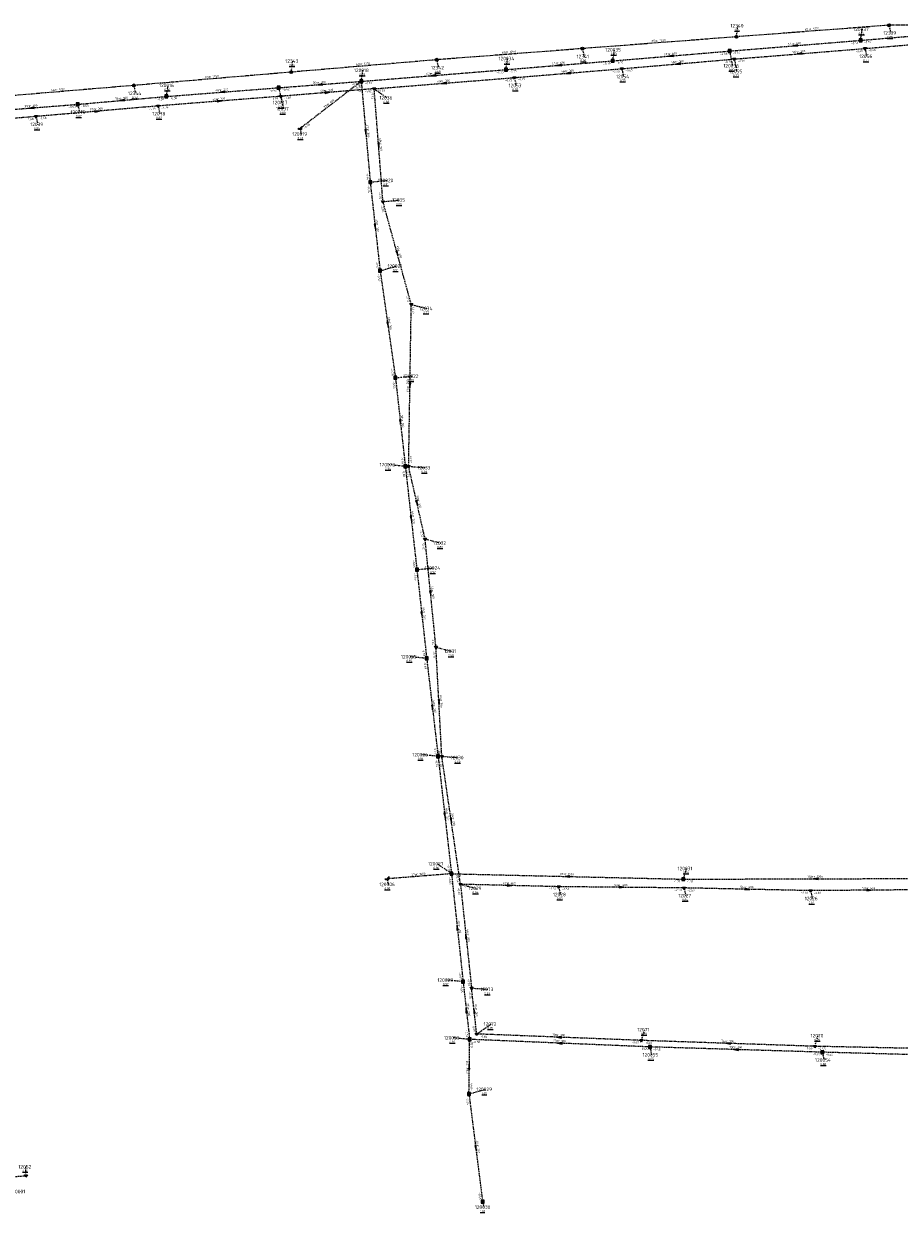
# Model space of a CAD drawing. Extents: x 188323 to 208361, y 565368 to 574910.
# Tile 74 of 256: x 199667 to 200038, y 569445 to 569950. Entities that reach past the tile are written whole.
import ezdxf

# ---------------------------------------------------------------- set-up
doc = ezdxf.new("R2010")
doc.units = 0
for name, pattern in [('CENTER', [2, 1.25, -0.25, 0.25, -0.25]), ('DASHDOT', [1, 0.5, -0.25, 0, -0.25]), ('DASHED', [0.75, 0.5, -0.25])]:
    doc.linetypes.add(name, pattern=pattern)
doc.layers.get('0').update_dxf_attribs({"linetype": 'CONTINUOUS'})
for name, color, linetype in [('RIO-AFM', 7, 'CONTINUOUS'), ('RIO-BOK', 7, 'CONTINUOUS'), ('RIO-KNP', 7, 'CONTINUOUS'), ('RIO-KNR', 7, 'CONTINUOUS'), ('RIO-LAG_1B', 7, 'DASHED'), ('RIO-LAG_2B', 7, 'DASHED'), ('RIO-LAG_3', 7, 'CENTER'), ('RIO-LEN', 7, 'CONTINUOUS'), ('RIO-MVD', 1, 'CONTINUOUS'), ('RIO-VRB', 6, 'DASHDOT'), ('RIO-VRH', 7, 'CONTINUOUS')]:
    doc.layers.add(name, color=color, linetype=linetype)
doc.styles.add('RIO-TXT', font='isocp.shx')

# ---------------------------------------------------------------- blocks, each defined once
blk = doc.blocks.new('L_VHR')
blk.add_lwpolyline([(-0.5, 0), (0.5, 0), (-0.5, 0.15), (-0.5, -0.15), (0.5, 0)])
blk = doc.blocks.new('K_IPR')
blk.add_lwpolyline([(-0.5, -0.5), (0.5, -0.5), (0.5, 0.5), (-0.5, 0.5)], close=True)
blk.add_solid([(-0.5, 0.5), (0.5, 0.5), (-0.5, -0.5), (0.5, -0.5)])
at = {"style": 'RIO-TXT', "flags": 1}
blk.add_attdef('KNOOPNAAM', (2, 2), '', height=1, dxfattribs=at)
blk = doc.blocks.new('K_UTB')
blk.add_lwpolyline([(0.5, 0.15), (0.5, -0.3), (-0.5, -0.3), (-0.5, 0.15), (-0.45, 0.15), (-0.45, -0.25), (0, -0.25), (0.45, -0.25), (0.45, 0.15)], close=True)
blk.add_lwpolyline([(0.85, 0.6), (0.55, 0.65), (0.614828, 0.459583), (0.850842, 0.598937)])
blk.add_arc((0.85, -0.25), 0.85, 90, 180)
at = {"style": 'RIO-TXT', "flags": 1}
blk.add_attdef('KNOOPNAAM', (2, 2), '', height=1, dxfattribs=at)
blk = doc.blocks.new('K_IPD')
blk.add_lwpolyline([(-0.496027, 0.307994), (0.503973, 0.307994), (0.003973, -0.558031)], close=True)
blk.add_solid([(-0.496027, 0.307994), (0.503973, 0.307994), (0.003973, -0.558031)])
at = {"style": 'RIO-TXT', "flags": 1}
blk.add_attdef('KNOOPNAAM', (2, 2), '', height=1, dxfattribs=at)
blk = doc.blocks.new('K_IPG')
blk.add_circle((0, 0), 0.5)
for points in [[(0, 0), (-0.5, 0), (-0.433013, 0.25)], [(0, 0), (-0.433013, -0.25), (-0.5, 0)], [(0, 0), (-0.433013, 0.25), (-0.25, 0.433013)], [(0, 0), (-0.25, -0.433013), (-0.433013, -0.25)], [(0, 0), (-0.25, 0.433013), (0, 0.5)], [(0, 0), (0, -0.5), (-0.25, -0.433013)], [(0, 0), (0, 0.5), (0.25, 0.433013)], [(0, 0), (0.25, 0.433013), (0.433013, 0.25)], [(0, 0), (0.433013, 0.25), (0.5, 0)], [(0, 0), (0.5, 0), (0.433013, -0.25)], [(0, 0), (0.433013, -0.25), (0.25, -0.433013)], [(0, 0), (0.25, -0.433013), (0, -0.5)]]:
    blk.add_solid(points)
at = {"style": 'RIO-TXT', "flags": 1}
blk.add_attdef('KNOOPNAAM', (2, 2), '', height=1, dxfattribs=at)

msp = doc.modelspace()

# ---------------------------------------------------------------- linework, layer by layer
at = {"layer": 'RIO-LAG_1B'}
for p, q in [((200021.696, 569942.528), (200063.008, 569945.984)), ((199966.096, 569937.984), (200021.696, 569942.528)), ((199871.2, 569930.112), (199916.496, 569933.824)), ((199916.496, 569933.824), (199966.096, 569937.984)), ((199809.792, 569925.12), (199871.2, 569930.112)), ((199774.8, 569922.432), (199809.792, 569925.12)), ((199809.792, 569925.12), (199783.808, 569905.088)), ((199809.792, 569925.12), (199813.6, 569882.368)), ((199689.504, 569915.392), (199727.104, 569918.72)), ((199727.104, 569918.72), (199774.8, 569922.432)), ((199650.4, 569912.32), (199689.504, 569915.392)), ((199813.6, 569882.368), (199817.792, 569844.8)), ((199817.792, 569844.8), (199824.304, 569799.424)), ((199824.304, 569799.424), (199828.496, 569761.792)), ((199828.496, 569761.792), (199833.408, 569718.016)), ((199833.408, 569718.016), (199837.568, 569680.32)), ((199837.568, 569680.32), (199842.4, 569638.784)), ((199842.4, 569638.784), (199848.096, 569588.992)), ((199848.096, 569588.992), (199820.704, 569586.816)), ((199848.096, 569588.992), (199853.024, 569543.168)), ((199848.096, 569588.992), (199946.496, 569586.688)), ((199946.496, 569586.688), (200058.896, 569587.008)), ((199853.024, 569543.168), (199855.808, 569518.72)), ((199855.504, 569495.616), (199855.808, 569518.72)), ((199932.304, 569515.52), (199855.808, 569518.72)), ((200005.504, 569513.28), (199932.304, 569515.52)), ((200096.096, 569510.784), (200005.504, 569513.28)), ((199855.504, 569495.616), (199861.296, 569449.92))]:
    msp.add_line(p, q, dxfattribs=at)
at = {"layer": 'RIO-LAG_2B'}
for p, q in [((199968.096, 569934.592), (200023.6, 569939.072)), ((200023.6, 569939.072), (200063.2, 569942.4)), ((199920.4, 569930.496), (199968.096, 569934.592)), ((199874.8, 569926.72), (199920.4, 569930.496)), ((199815.296, 569921.984), (199874.8, 569926.72)), ((199775.696, 569918.784), (199723.6, 569914.688)), ((199815.296, 569921.984), (199775.696, 569918.784)), ((199819.008, 569874.112), (199815.296, 569921.984)), ((199723.6, 569914.688), (199671.808, 569910.208)), ((199671.808, 569910.208), (199616.4, 569905.6)), ((199831.024, 569830.528), (199819.008, 569874.112)), ((199829.904, 569761.792), (199831.024, 569830.528)), ((199836.896, 569731.008), (199829.904, 569761.792)), ((199841.504, 569685.12), (199836.896, 569731.008)), ((199844, 569638.784), (199841.504, 569685.12)), ((199851.904, 569584.512), (199844, 569638.784)), ((199893.6, 569583.488), (199851.904, 569584.512)), ((199851.904, 569584.512), (199856.608, 569540.48)), ((199946.8, 569582.976), (199893.6, 569583.488)), ((200000.496, 569581.824), (199946.8, 569582.976)), ((200050.304, 569582.208), (200000.496, 569581.824)), ((199858.8, 569521.024), (199856.608, 569540.48)), ((199928.704, 569518.272), (199858.8, 569521.024)), ((200002.304, 569515.776), (199928.704, 569518.272)), ((200090.304, 569513.92), (200002.304, 569515.776)), ((199625.904, 569457.6), (199667.504, 569460.928))]:
    msp.add_line(p, q, dxfattribs=at)
at = {"layer": 'RIO-LAG_3'}
for p, q in [((200033.776, 569948.928), (199968.976, 569944)), ((200068.016, 569949.184), (200033.776, 569948.928)), ((199968.976, 569944), (199903.664, 569939.008)), ((199903.664, 569939.008), (199841.824, 569934.272)), ((199841.824, 569934.272), (199780.048, 569929.024)), ((199780.048, 569929.024), (199713.28, 569923.392)), ((199713.28, 569923.392), (199649.52, 569918.016))]:
    msp.add_line(p, q, dxfattribs=at)
at = {"layer": 'RIO-VRB'}
for p, q in [((199968.97, 569944), (199969.6771, 569948.7132)), ((200033.78, 569948.94), (200034.4871, 569945.6268)), ((200021.7, 569942.5), (200022.4071, 569947.2132)), ((199903.67, 569939), (199904.3771, 569935.6868)), ((200023.6, 569939.1), (200024.3071, 569935.7868)), ((199780.05, 569929), (199780.7571, 569933.7132)), ((199841.83, 569934.25), (199842.5371, 569930.9368)), ((199871.2, 569930.1), (199871.9071, 569934.8132)), ((199916.5, 569933.8), (199917.2071, 569938.5132)), ((199966.1, 569938), (199967.3276, 569931.7323)), ((199968.1, 569934.6), (199969.1541, 569929.3171)), ((199809.8, 569925.1), (199810.5071, 569929.8132)), ((199920.4, 569930.5), (199921.1071, 569927.1868)), ((199874.8, 569926.7), (199875.5071, 569923.3868)), ((199713.28, 569923.38), (199713.9871, 569920.0668)), ((199727.1, 569918.7), (199727.8071, 569923.4132)), ((199774.8, 569922.4), (199776.0276, 569916.1323)), ((199775.7, 569918.8), (199776.7541, 569913.5171)), ((199815.3, 569922), (199820.7194, 569918.1519)), ((199689.5, 569915.4), (199690.2071, 569912.0868)), ((199723.6, 569914.7), (199724.3071, 569911.3868)), ((199671.8, 569910.2), (199672.5071, 569906.8868)), ((199783.8, 569905.1), (199784.3335, 569902.7716)), ((199813.6, 569882.4), (199820.675, 569883.1)), ((199819, 569874.1), (199826.075, 569874.8)), ((199817.8, 569844.8), (199824.7675, 569846.7287)), ((199831.02, 569830.5), (199837.6682, 569828.78)), ((199824.3, 569799.4), (199831.375, 569800.1)), ((199828.5, 569761.8), (199821.425, 569762.4978)), ((199829.9, 569761.8), (199836.8675, 569761.2713)), ((199836.9, 569731), (199843.5482, 569729.28)), ((199833.4, 569718), (199840.475, 569718.7)), ((199841.5, 569685.12), (199848.1482, 569683.4)), ((199837.57, 569680.34), (199830.495, 569681.0378)), ((199842.4, 569638.8), (199835.325, 569639.4978)), ((199844, 569638.8), (199850.9675, 569638.2713)), ((199848.1, 569589), (199841.9719, 569593.2359)), ((199946.5, 569586.7), (199947.8933, 569591.2294)), ((199820.7, 569586.8), (199821.2335, 569584.4716)), ((199851.9, 569584.5), (199858.5482, 569582.78)), ((199893.6, 569583.5), (199894.3071, 569580.1868)), ((199946.8, 569583), (199947.5071, 569579.6868)), ((200000.5, 569581.8), (200001.2071, 569578.4868)), ((199853.03, 569543.2), (199845.955, 569543.8978)), ((199856.6, 569540.5), (199863.5675, 569539.9713)), ((199858.8, 569521), (199864.9269, 569525.2378)), ((199928.7, 569518.3), (199930.0933, 569522.8294)), ((200002.3, 569515.8), (200003.6933, 569520.3294)), ((199855.8, 569518.7), (199848.725, 569519.3978)), ((199932.3, 569515.5), (199933.0071, 569512.1868)), ((200005.5, 569513.3), (200006.2071, 569509.9868)), ((199855.5, 569495.6), (199862.4675, 569497.5287)), ((199667.5, 569460.9), (199667.4995, 569464.675)), ((199861.3, 569449.9), (199861.8335, 569447.5716))]:
    msp.add_line(p, q, dxfattribs=at)

# ---------------------------------------------------------------- block references
at = {"layer": 'RIO-KNP', "xscale": 1.25, "yscale": 1.25, "zscale": 1.25}
for name, p in [('K_IPG', (200033.776, 569948.928)), ('K_IPG', (199968.976, 569944)), ('K_IPG', (199903.664, 569939.008)), ('K_IPR', (199966.096, 569937.984)), ('K_IPR', (200021.696, 569942.528)), ('K_IPD', (200023.6, 569939.072)), ('K_IPG', (199841.824, 569934.272)), ('K_IPR', (199916.496, 569933.824)), ('K_IPD', (199968.096, 569934.592)), ('K_IPG', (199780.048, 569929.024)), ('K_IPR', (199871.2, 569930.112)), ('K_IPD', (199920.4, 569930.496)), ('K_IPG', (199713.28, 569923.392)), ('K_IPR', (199809.792, 569925.12)), ('K_IPD', (199874.8, 569926.72)), ('K_IPR', (199727.104, 569918.72)), ('K_IPR', (199774.8, 569922.432)), ('K_IPD', (199775.696, 569918.784)), ('K_IPD', (199815.296, 569921.984)), ('K_IPR', (199689.504, 569915.392)), ('K_IPD', (199723.6, 569914.688)), ('K_IPD', (199671.808, 569910.208)), ('K_UTB', (199783.808, 569905.088)), ('K_IPR', (199813.6, 569882.368)), ('K_IPD', (199819.008, 569874.112)), ('K_IPR', (199817.792, 569844.8)), ('K_IPD', (199831.024, 569830.528)), ('K_IPR', (199824.304, 569799.424)), ('K_IPR', (199828.496, 569761.792)), ('K_IPD', (199829.904, 569761.792)), ('K_IPD', (199836.896, 569731.008)), ('K_IPR', (199833.408, 569718.016)), ('K_IPD', (199841.504, 569685.12)), ('K_IPR', (199837.568, 569680.32)), ('K_IPR', (199842.4, 569638.784)), ('K_IPD', (199844, 569638.784)), ('K_UTB', (199820.704, 569586.816)), ('K_IPR', (199848.096, 569588.992)), ('K_IPR', (199946.496, 569586.688)), ('K_IPD', (199851.904, 569584.512)), ('K_IPD', (199893.6, 569583.488)), ('K_IPD', (199946.8, 569582.976)), ('K_IPD', (200000.496, 569581.824)), ('K_IPR', (199853.024, 569543.168)), ('K_IPD', (199856.608, 569540.48)), ('K_IPD', (199858.8, 569521.024)), ('K_IPR', (199855.808, 569518.72)), ('K_IPD', (199928.704, 569518.272)), ('K_IPR', (199932.304, 569515.52)), ('K_IPD', (200002.304, 569515.776)), ('K_IPR', (200005.504, 569513.28)), ('K_IPR', (199855.504, 569495.616)), ('K_IPD', (199667.504, 569460.928)), ('K_IPR', (199861.296, 569449.92))]:
    msp.add_blockref(name, p, dxfattribs=at)
at = {"layer": 'RIO-VRH', "xscale": 2, "yscale": 2, "zscale": 2}
for p, rotation in [((199993.9, 569940.25), 184.6267), ((199941.3, 569935.9), 184.8396), ((199995.85, 569936.85), 184.635), ((199893.85, 569931.95), 184.6689), ((199897.6, 569928.6), 184.7632), ((199944.25, 569932.55), 184.9122), ((199792.3, 569923.75), 184.4108), ((199840.5, 569927.6), 184.655), ((199845.05, 569924.35), 184.5161), ((199750.95, 569920.55), 184.435), ((199795.5, 569920.4), 364.6194), ((199669.95, 569913.85), 184.5327), ((199708.3, 569917.05), 185.0153), ((199749.65, 569916.75), 364.4991), ((199697.7, 569912.45), 364.9645), ((199811.7, 569903.75), 275.0941), ((199817.15, 569898.05), 274.4256), ((199815.7, 569863.6), 276.3821), ((199825.01, 569852.3), 285.4204), ((199821.05, 569822.1), 278.156), ((199830.46, 569796.15), 269.057), ((199826.4, 569780.6), 276.3821), ((199833.4, 569746.4), 282.812), ((199830.95, 569739.9), 276.3917), ((199839.2, 569708.06), 275.7339), ((199835.485, 569699.17), 276.3269), ((199842.75, 569661.96), 273.0981), ((199839.985, 569659.57), 276.6406), ((199845.25, 569613.9), 276.538), ((199847.95, 569611.65), 278.286), ((199897.3, 569587.85), 538.6611), ((200002.7, 569586.85), 180.1529), ((199872.75, 569584), 358.6264), ((199920.2, 569583.25), 359.4616), ((199973.65, 569582.4), 358.72), ((200025.4, 569582), 360.4601), ((199850.565, 569566.1), 456.1522), ((199854.25, 569562.5), 456.1056), ((199854.415, 569530.95), 456.459), ((199857.7, 569530.75), 96.4454), ((199893.75, 569519.65), 177.7882), ((199894.05, 569517.1), 177.6049), ((199965.5, 569517.05), 178.0547), ((199968.9, 569514.4), 178.2787), ((199855.65, 569507.15), 89.2469), ((199858.4, 569472.75), 277.2414)]:
    msp.add_blockref('L_VHR', p, dxfattribs=dict(at, rotation=rotation))

# ---------------------------------------------------------------- texts
at = {"layer": 'RIO-AFM', "style": 'RIO-TXT'}
for s, rotation, p in [('r 1250', 364.3584, (200000.2579, 569946.9063)), ('r 1250', 364.3781, (199935.2031, 569941.9361)), ('r 500', 4.6267, (199993.052, 569940.683)), ('r 1250', 364.3919, (199871.6331, 569937.0597)), ('r 600', 4.8396, (199940.4505, 569936.3299)), ('r 300', 4.9122, (199943.3998, 569932.9788)), ('r 300', 4.635, (199995.0023, 569937.2829)), ('r 1250', 364.8568, (199809.8194, 569932.0506)), ('r 600', 4.655, (199839.652, 569928.0326)), ('r 600', 4.669, (199893.0016, 569932.3824)), ('r 300', 4.7632, (199896.7513, 569929.031)), ('r 1250', 364.8107, (199745.5449, 569926.6181)), ('r 300', 4.4108, (199791.4535, 569924.1862)), ('r 300', 4.5161, (199844.2031, 569924.7847)), ('r 1250', 364.8226, (199680.2796, 569921.1169)), ('r 300', 5.0153, (199707.4492, 569917.4773)), ('r 300', 4.435, (199750.1037, 569920.9859)), ('r 300', 364.6194, (199794.6511, 569920.8451)), ('r 300', 4.5327, (199669.1027, 569914.2844)), ('r 300', 364.9645, (199696.8481, 569912.8939)), ('r 300', 364.4991, (199748.8017, 569917.2009)), ('r 600', 397.5648, (199795.8467, 569915.01)), ('r 300', 275.0941, (199812.1392, 569904.6029)), ('r 300', 274.4256, (199817.6008, 569898.8978)), ('r 300', 276.3821, (199816.1183, 569864.4624)), ('r 300', 285.4204, (199825.2899, 569853.2179)), ('r 300', 278.156, (199821.4439, 569822.9754)), ('r 300', 89.057, (199829.9469, 569795.3483)), ('r 300', 276.3821, (199826.8183, 569781.4624)), ('r 300', 282.812, (199833.7172, 569747.3032)), ('r 300', 276.3917, (199831.3702, 569740.7624)), ('r 300', 275.7339, (199839.6307, 569708.9175)), ('r 300', 276.3269, (199835.9042, 569700.0317)), ('r 300', 273.0981, (199843.2198, 569662.797)), ('r 300', 276.6406, (199840.4007, 569660.4345)), ('r 300', 276.538, (199845.6699, 569614.7637)), ('r 300', 278.286, (199848.3448, 569612.5265)), ('r 1000', 364.5901, (199833.2825, 569588.3199)), ('r 1000', 358.6612, (199896.232, 569588.4056)), ('r 1000', 0.1529, (200001.8885, 569587.3478)), ('r 400', 358.6264, (199871.9518, 569584.532)), ('r 400', 359.4616, (199919.3945, 569583.7739)), ('r 400', 358.72, (199972.8513, 569582.9345)), ('r 400', 360.4601, (200024.5853, 569582.5087)), ('r 300', 276.1522, (199850.9894, 569566.9609)), ('r 300', 276.1056, (199854.6745, 569563.3604)), ('r 300', 276.459, (199854.8281, 569531.8121)), ('r 300', 276.4453, (199858.1116, 569531.6122)), ('r 300', 357.7882, (199892.9604, 569520.2025)), ('r 300', 357.6049, (199893.2619, 569517.6572)), ('r 300', 358.0547, (199964.7077, 569517.6)), ('r 300', 358.2787, (199968.1058, 569514.9468)), ('r 300', 89.2469, (199855.1395, 569506.3462)), ('r 300', 277.2414, (199858.8079, 569473.6188))]:
    msp.add_text(s, height=0.9, rotation=rotation, dxfattribs=at).set_placement(p)
at = {"layer": 'RIO-BOK', "style": 'RIO-TXT'}
for s, rotation, p in [('-0.51', 4.6267, (200017.7253, 569940.7737)), ('-0.51', 4.8435, (200023.213, 569941.2232)), ('-0.46', 4.7632, (200025.1112, 569937.8211)), ('-0.70', 4.8396, (199918.0129, 569932.5231)), ('-0.66', 4.8396, (199962.132, 569936.259)), ('-0.54', 4.9122, (199964.1339, 569932.8539)), ('-0.66', 4.6267, (199967.6082, 569936.7175)), ('-0.54', 4.635, (199969.6083, 569933.3177)), ('-0.46', 4.635, (200019.6262, 569937.3732)), ('-0.75', 4.655, (199867.2267, 569928.3718)), ('-0.75', 4.669, (199872.7091, 569928.8186)), ('-0.70', 4.669, (199912.5265, 569932.0708)), ('-0.65', 4.7632, (199916.4301, 569928.7643)), ('-0.65', 4.9122, (199921.9145, 569929.225)), ('-0.35', 4.4108, (199805.8186, 569923.3887)), ('-0.35', 397.5648, (199807.3929, 569921.5051)), ('-0.35', 275.0941, (199808.5306, 569923.5808)), ('-0.81', 4.655, (199811.3088, 569923.8182)), ('-0.75', 4.5161, (199870.8224, 569924.9814)), ('-0.75', 4.7632, (199876.3112, 569925.4211)), ('-0.50', 4.435, (199728.6039, 569917.4124)), ('-0.42', 4.435, (199770.82, 569920.6871)), ('-0.42', 4.4108, (199776.3033, 569921.1118)), ('-1.83', 364.6194, (199777.2088, 569917.5183)), ('-1.92', 364.6194, (199811.3248, 569920.2969)), ('-1.92', 274.4256, (199814.0129, 569920.4957)), ('-0.85', 4.5161, (199816.8057, 569920.7146)), ('-0.53', 4.5327, (199685.5226, 569913.6803)), ('-0.53', 5.0153, (199691.0168, 569914.1277)), ('-1.74', 364.9645, (199719.6345, 569912.9807)), ('-0.50', 5.0153, (199723.1373, 569916.9468)), ('-1.74', 364.4991, (199725.1061, 569913.4151)), ('-1.83', 364.4991, (199771.7207, 569917.1131)), ('-1.68', 364.746, (199667.8272, 569908.4981)), ('-1.68', 364.9645, (199673.3165, 569908.9274)), ('-0.35', 397.5648, (199785.7633, 569904.845)), ('-0.44', 275.0941, (199811.8665, 569886.362)), ('-0.44', 276.3821, (199812.365, 569880.8527)), ('-2.02', 274.4256, (199817.3162, 569878.0822)), ('-2.02', 285.4204, (199818.0235, 569872.3779)), ('-0.52', 276.3821, (199815.9747, 569848.7218)), ('-0.52', 278.156, (199816.6135, 569843.2152)), ('-2.13', 285.4204, (199828.6058, 569834.0873)), ('-2.13', 89.057, (199832.353, 569826.3774)), ('-0.56', 278.156, (199822.3592, 569803.2642)), ('-0.56', 276.3821, (199823.065, 569797.8527)), ('-0.60', 276.3821, (199826.6747, 569765.7218)), ('-2.22', 89.057, (199831.3226, 569763.1768)), ('-0.60', 276.3917, (199827.2653, 569760.2525)), ('-2.22', 282.812, (199828.8461, 569760.1241)), ('-2.32', 282.812, (199834.6432, 569734.6914)), ('-2.32', 275.7339, (199835.6476, 569729.4667)), ('-0.65', 276.3917, (199831.5781, 569721.9213)), ('-0.65', 276.3269, (199832.1635, 569716.4539)), ('-2.40', 275.7339, (199839.7245, 569689.0619)), ('-0.69', 276.3269, (199835.7486, 569684.2629)), ('-2.40', 273.0981, (199840.1784, 569683.646)), ('-0.69', 276.6406, (199836.342, 569678.7871)), ('-0.74', 276.6406, (199840.5596, 569642.7138)), ('-2.46', 273.0981, (199842.4078, 569642.8198)), ('-0.74', 276.538, (199841.1692, 569637.2493)), ('-2.46', 278.286, (199842.8171, 569637.2125)), ('-0.79', 276.538, (199846.2719, 569592.917)), ('-0.62', 276.1522, (199846.8588, 569587.4576)), ('-1.41', 358.6612, (199849.4676, 569587.5685)), ('-2.54', 278.286, (199849.9561, 569588.3604)), ('-1.31', 358.6612, (199942.3696, 569585.456)), ('-1.31', 0.1529, (199947.9035, 569585.3037)), ('-0.82', 276.1056, (199850.6576, 569582.9587)), ('-2.54', 358.6264, (199853.2667, 569583.0677)), ('-2.56', 358.6264, (199889.4679, 569582.2225)), ('-2.56', 359.4616, (199894.9875, 569582.0878)), ('-2.59', 359.4616, (199942.6876, 569581.6697)), ('-2.59', 358.72, (199948.1691, 569581.5699)), ('-2.61', 358.72, (199996.3707, 569580.5234)), ('-2.61', 360.4601, (200001.9119, 569580.4122)), ('-0.55', 276.1522, (199851.2257, 569547.1294)), ('-0.55', 276.459, (199851.7971, 569541.651)), ('-0.70', 276.1056, (199854.7978, 569544.4305)), ('-0.70', 276.4453, (199855.3667, 569538.9513)), ('-0.50', 276.459, (199853.9613, 569522.6177)), ('-0.65', 276.4453, (199856.9589, 569524.9184)), ('-0.65', 357.7882, (199860.1456, 569519.5479)), ('-0.50', 89.2469, (199857.1466, 569514.581)), ('-0.50', 357.6049, (199857.141, 569517.2436)), ('-0.60', 357.7882, (199924.5512, 569517.101)), ('-0.45', 357.6049, (199928.1467, 569514.3185)), ('-0.60', 358.0547, (199930.0524, 569516.8541)), ('-0.55', 358.0547, (199998.1565, 569514.584)), ('-0.55', 358.7632, (200003.6701, 569514.371)), ('-0.45', 358.2787, (199933.658, 569514.0594)), ('-0.40', 358.2787, (200001.3617, 569512.0676)), ('-0.40', 358.4196, (200006.8615, 569511.8628)), ('-0.45', 89.2469, (199856.9181, 569496.9815)), ('-0.34', 277.2414, (199854.2884, 569494.0343)), ('-0.45', 277.2414, (199859.4213, 569453.7944))]:
    msp.add_text(s, height=0.9, rotation=rotation, dxfattribs=at).set_placement(p)
at = {"layer": 'RIO-KNR', "style": 'RIO-TXT'}
for s, p in [('12340', (199966.4896, 569947.9632)), ('120037', (200018.5821, 569946.4632)), ('12339', (200031.2996, 569944.8768)), ('120035', (199913.3821, 569937.7632)), ('12343', (199777.5696, 569932.9632)), ('120034', (199868.0821, 569934.0632)), ('12341', (199901.1896, 569934.9368)), ('12056', (200021.1196, 569935.0368)), ('120018', (199806.6821, 569929.0632)), ('12342', (199839.3496, 569930.1868)), ('120036', (199963.5026, 569930.9823)), ('12055', (199965.9666, 569928.5671)), ('120016', (199723.9821, 569922.6632)), ('12053', (199872.3196, 569922.6368)), ('12054', (199917.9196, 569926.4368)), ('12344', (199710.7996, 569919.3168)), ('12036', (199817.5319, 569917.4019)), ('120017', (199772.2026, 569915.3823)), ('12037', (199773.5666, 569912.7671)), ('120015', (199686.3821, 569911.3368)), ('12038', (199721.1196, 569910.6368)), ('12039', (199669.3196, 569906.1368)), ('120019', (199780.5085, 569902.0216)), ('120020', (199816.85, 569882.35)), ('12035', (199822.8875, 569874.05)), ('120021', (199820.9425, 569845.9787)), ('12034', (199834.4807, 569828.03)), ('120022', (199827.55, 569799.35)), ('120023', (199817.6, 569761.7478)), ('12033', (199833.68, 569760.5213)), ('12032', (199840.3607, 569728.53)), ('120024', (199836.65, 569717.95)), ('120025', (199826.67, 569680.2878)), ('12031', (199844.9607, 569682.65)), ('120026', (199831.5, 569638.7478)), ('12030', (199847.78, 569637.5213)), ('120027', (199838.1469, 569592.4859)), ('120031', (199944.0683, 569590.4794)), ('120306', (199817.4085, 569583.7216)), ('12029', (199855.3607, 569582.03)), ('12028', (199891.1196, 569579.4368)), ('12027', (199944.3196, 569578.9368)), ('12026', (199998.0196, 569577.7368)), ('120028', (199842.13, 569543.1478)), ('12073', (199860.38, 569539.2213)), ('12072', (199861.7394, 569524.4878)), ('120056', (199844.9, 569518.6478)), ('12071', (199926.9058, 569522.0794)), ('12070', (200000.5058, 569519.5794)), ('120055', (199929.1821, 569511.4368)), ('120054', (200002.3821, 569509.2368)), ('120029', (199858.6425, 569496.7787)), ('12052', (199664.312, 569463.925)), ('120001', (199660.9221, 569453.4368)), ('120030', (199858.0085, 569446.8216))]:
    msp.add_text(s, height=1.5, dxfattribs=at).set_placement(p)
at = {"layer": 'RIO-LEN', "style": 'RIO-TXT'}
for s, rotation, p in [('65m', 364.3584, (199998.1042, 569946.7408)), ('65m', 364.3781, (199933.0495, 569941.7698)), ('56m', 4.6267, (199990.899, 569940.5087)), ('62m', 364.3919, (199869.4796, 569936.8929)), ('50m', 4.8396, (199938.2982, 569936.1476)), ('48m', 4.9122, (199941.2477, 569932.7938)), ('56m', 4.635, (199992.8493, 569937.1083)), ('62m', 364.8568, (199807.6672, 569931.8663)), ('62m', 4.655, (199837.4992, 569927.8573)), ('45m', 4.669, (199890.8488, 569932.2065)), ('46m', 4.7632, (199894.5988, 569928.8516)), ('67m', 364.8107, (199743.3926, 569926.4356)), ('35m', 4.4108, (199789.2999, 569924.0201)), ('60m', 4.5161, (199842.0498, 569924.6146)), ('64m', 364.8226, (199678.1274, 569920.9339)), ('48m', 4.435, (199747.9502, 569920.8188)), ('40m', 364.6194, (199792.4982, 569920.6698)), ('39m', 4.5327, (199666.9495, 569914.1137)), ('52m', 364.9645, (199694.6963, 569912.7056)), ('38m', 5.0153, (199705.2975, 569917.2884)), ('52m', 364.4991, (199746.6485, 569917.0301)), ('33m', 397.5648, (199794.1355, 569913.6919)), ('43m', 275.0941, (199811.9464, 569906.7543)), ('48m', 274.4256, (199817.433, 569901.0513)), ('38m', 276.3821, (199815.8772, 569866.6089)), ('45m', 285.4204, (199824.7145, 569855.2999)), ('46m', 278.156, (199821.1365, 569825.1134)), ('69m', 89.057, (199829.9117, 569793.1886)), ('38m', 276.3821, (199826.5772, 569783.6089)), ('32m', 282.812, (199833.2372, 569749.4092)), ('44m', 276.3917, (199831.1287, 569742.9089)), ('46m', 275.7339, (199839.4139, 569711.0666)), ('38m', 276.3269, (199835.6651, 569702.1784)), ('42m', 276.6406, (199840.1499, 569662.5799)), ('46m', 273.0981, (199843.102, 569664.9538)), ('50m', 276.538, (199845.4229, 569616.9095)), ('55m', 278.286, (199848.0325, 569614.6638)), ('27m', 364.5901, (199831.1295, 569588.1457)), ('98m', 358.6612, (199894.0726, 569588.4547)), ('112m', 0.1529, (199999.1886, 569587.3406)), ('42m', 358.6264, (199869.7924, 569584.5824)), ('53m', 359.4616, (199917.2346, 569583.7929)), ('54m', 358.72, (199970.6918, 569582.9814)), ('50m', 360.4601, (200022.4254, 569582.49)), ('46m', 276.1522, (199850.7569, 569569.1083)), ('44m', 276.1056, (199854.4438, 569565.508)), ('25m', 276.459, (199854.584, 569533.9583)), ('20m', 276.4453, (199857.8681, 569533.7584)), ('70m', 357.7882, (199890.802, 569520.2845)), ('77m', 357.6049, (199891.1037, 569517.7461)), ('74m', 358.0547, (199962.5489, 569517.672)), ('73m', 358.2787, (199965.9467, 569515.0103)), ('23m', 89.2469, (199855.1115, 569504.1863)), ('46m', 277.2414, (199858.5346, 569475.7614))]:
    msp.add_text(s, height=0.9, rotation=rotation, dxfattribs=at).set_placement(p)
at = {"layer": 'RIO-MVD', "style": 'RIO-TXT'}
for s, p in [('%%U1.04', (199968.1471, 569946.5632)), ('%%U0.83', (200020.8771, 569945.0632)), ('%%U0.85', (200032.9571, 569943.4768)), ('%%U0.83', (199870.3771, 569932.6632)), ('%%U0.90', (199902.8471, 569933.5368)), ('%%U0.83', (199915.6771, 569936.3632)), ('%%U0.77', (200022.7771, 569933.6368)), ('%%U0.76', (199779.2271, 569931.5632)), ('%%U0.88', (199808.9771, 569927.6632)), ('%%U0.69', (199841.0071, 569928.7868)), ('%%U0.83', (199965.7976, 569929.5823)), ('%%U0.75', (199919.5771, 569925.0368)), ('%%U0.77', (199967.6241, 569927.1671)), ('%%U0.73', (199712.4571, 569917.9168)), ('%%U0.86', (199726.2771, 569921.2632)), ('%%U0.78', (199873.9771, 569921.2368)), ('%%U0.87', (199774.4976, 569913.9823)), ('%%U0.88', (199819.1894, 569916.0019)), ('%%U0.87', (199688.6771, 569909.9368)), ('%%U0.82', (199722.7771, 569909.2368)), ('%%U0.80', (199775.2241, 569911.3671)), ('%%U0.85', (199670.9771, 569904.7368)), ('%%U0.90', (199782.8035, 569900.6216)), ('%%U0.91', (199819.145, 569880.95)), ('%%U0.80', (199824.545, 569872.65)), ('%%U0.91', (199823.2375, 569844.5787)), ('%%U0.77', (199836.1382, 569826.63)), ('%%U0.91', (199829.845, 569797.95)), ('%%U0.94', (199819.895, 569760.3478)), ('%%U0.93', (199835.3375, 569759.1213)), ('%%U0.80', (199842.0182, 569727.13)), ('%%U0.92', (199838.945, 569716.55)), ('%%U0.80', (199846.6182, 569681.25)), ('%%U0.93', (199828.965, 569678.8878)), ('%%U0.91', (199833.795, 569637.3478)), ('%%U0.80', (199849.4375, 569636.1213)), ('%%U0.96', (199840.4419, 569591.0859)), ('%%U0.86', (199946.3633, 569589.0794)), ('%%U0.90', (199819.7035, 569582.3216)), ('%%U0.94', (199857.0182, 569580.63)), ('%%U0.83', (199892.7771, 569578.0368)), ('%%U0.84', (199945.9771, 569577.5368)), ('%%U0.84', (199999.6771, 569576.3368)), ('%%U0.92', (199844.425, 569541.7478)), ('%%U0.83', (199862.0375, 569537.8213)), ('%%U0.95', (199863.3969, 569523.0878)), ('%%U0.90', (199928.5633, 569520.6794)), ('%%U0.92', (199847.195, 569517.2478)), ('%%U0.90', (200002.1633, 569518.1794)), ('%%U0.85', (199931.4771, 569510.0368)), ('%%U0.86', (200004.6771, 569507.8368)), ('%%U1.05', (199860.9375, 569495.3787)), ('%%U0.90', (199665.9695, 569462.525)), ('%%U1.01', (199860.3035, 569445.4216))]:
    msp.add_text(s, height=0.9, dxfattribs=at).set_placement(p)

doc.saveas('drawing.dxf')
